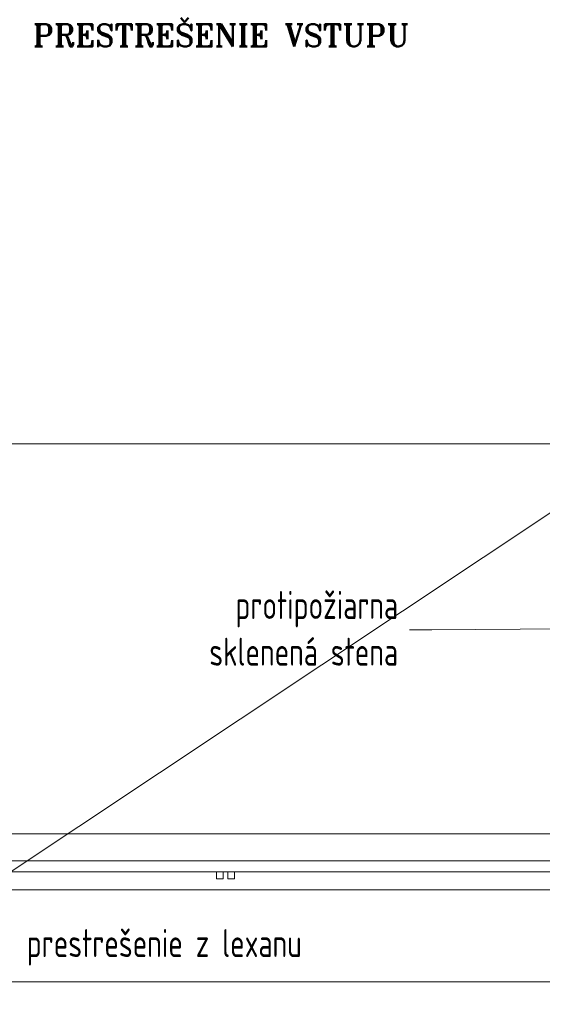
# Model space of a CAD drawing. Extents: x 1911006 to 2186114, y 709265 to 747216.
# Tile 5 of 256: x 1914521 to 1916852, y 733014 to 737406. Entities that reach past the tile are written whole.
import ezdxf
from ezdxf import colors
from ezdxf.entities.mleader import LeaderData, LeaderLine
from ezdxf.math import Vec2, Vec3

# ---------------------------------------------------------------- set-up
doc = ezdxf.new("R2010")
doc.units = 0
doc.header["$LTSCALE"] = 500
doc.header["$MEASUREMENT"] = 0
doc.linetypes.add('ACAD_ISO10W100', pattern=[18.5, 12, -3, 0.5, -3])
for name, color, linetype, lineweight in [('!_A_01_TENKÁ', 8, 'CONTINUOUS', 13), ('!_A_04_BODKOČIARKOVANÁ', 30, 'ACAD_ISO10W100', 13), ('A-FLOR-HRAL', 11, 'CONTINUOUS', 18), ('A-WALL', 7, 'CONTINUOUS', 18)]:
    doc.layers.add(name, color=color, linetype=linetype, lineweight=lineweight)
doc.layers.add('!_A_52_NOVÉ KCIE', color=7, linetype='CONTINUOUS', lineweight=13, true_color=0xa30000)
doc.layers.add('VZT', color=7, linetype='CONTINUOUS')
doc.styles.add('Iso CP', font='isocp.shx', dxfattribs={"width": 0.8})
doc.styles.add('ROMANT', font='romant', dxfattribs={"height": 300})

msp = doc.modelspace()

# ---------------------------------------------------------------- linework, layer by layer
at = {"layer": '!_A_04_BODKOČIARKOVANÁ', "color": 7}
for points in [[(1917351.5, 735514.4), (1917351.5, 733114.4), (1913339.6, 733114.4)], [(1913741.5, 733114.4), (1917351.5, 735514.4)], [(1914301.5, 735514.4), (1917351.5, 735514.4)]]:
    msp.add_lwpolyline(points, dxfattribs=at)
at = {"layer": 'A-FLOR-HRAL', "color": 7}
for p, q in [((1913880.6, 733654.4), (1917256.7, 733654.4)), ((1917256.7, 733604.4), (1913880.6, 733604.4)), ((1915398.7, 733604.4), (1915428.7, 733604.4)), ((1915398.7, 733604.4), (1915398.7, 733574.4)), ((1915428.7, 733574.4), (1915428.7, 733604.4)), ((1915448.7, 733604.4), (1915478.7, 733604.4)), ((1915448.7, 733604.4), (1915448.7, 733574.4)), ((1915478.7, 733574.4), (1915478.7, 733604.4)), ((1915428.7, 733574.4), (1915398.7, 733574.4)), ((1915478.7, 733574.4), (1915448.7, 733574.4))]:
    msp.add_line(p, q, dxfattribs=at)
at = {"layer": 'A-WALL', "color": 7}
for p, q in [((1913339.6, 733774.4), (1917066.5, 733774.4)), ((1917346.5, 733524.4), (1913339.6, 733524.4))]:
    msp.add_line(p, q, dxfattribs=at)

# ---------------------------------------------------------------- texts
at = {"layer": '!_A_01_TENKÁ', "color": 7, "insert": (1914552.1, 733349.7), "char_height": 125, "attachment_point": 1, "style": 'Iso CP'}
msp.add_mtext_dynamic_manual_height_columns('prestrešenie z lexanu', width=1523.554, gutter_width=1, heights=[0], dxfattribs=at)
at = {"layer": 'VZT', "style": 'ROMANT'}
msp.add_text('PRESTREŠENIE VSTUPU', height=100, dxfattribs=at).set_placement((1914579.4, 737286.3))

# ---------------------------------------------------------------- leaders
at = {"layer": '!_A_52_NOVÉ KCIE', "color": 7}
ml = msp.add_multileader_mtext('Standard', dxfattribs=at)
ml.set_content('protipožiarna \\Psklenená stena', color=7, style='Iso CP')
ml.set_leader_properties(color=256, linetype='ByLayer', lineweight=-1)
ml.build(insert=Vec2(0, 0))
ml.multileader.update_dxf_attribs({"text_left_attachment_type": 2, "text_right_attachment_type": 2, "dogleg_length": 2, "arrow_head_size": 125, "scale": 50})
ctx = ml.context
ctx.base_point, ctx.scale, ctx.char_height, ctx.arrow_head_size, ctx.landing_gap_size, ctx.plane_origin = Vec3(1915271.6, 734684.8), 50, 125, 125, 50, Vec3(1917129, 734930.4)
ctx.left_attachment, ctx.right_attachment, ctx.text_align_type = 2, 2, 2
notes = []
notes.append((ctx, [(0, (1, 1, 0), (1916359, 734684.8), (-1, 0), 100, [(0, [(1917129, 734690.1)], 0, [])])]))
ctx.mtext.insert, ctx.mtext.alignment, ctx.mtext.flow_direction = Vec3(1916209, 734857.9), 3, 5
for ctx, leaders in notes:
    for number, flags, end, landing, length, lines in leaders:
        leader = LeaderData()
        leader.index, (leader.has_last_leader_line, leader.has_dogleg_vector, leader.attachment_direction) = number, flags
        leader.last_leader_point, leader.dogleg_vector, leader.dogleg_length = Vec3(end), Vec3(landing), length
        for number, points, colour, breaks in lines:
            line = LeaderLine()
            line.index, line.vertices, line.color, line.breaks = number, Vec3.list(points), colors.encode_raw_color(colour), breaks
            leader.lines.append(line)
        ctx.leaders.append(leader)

doc.saveas('drawing.dxf')
